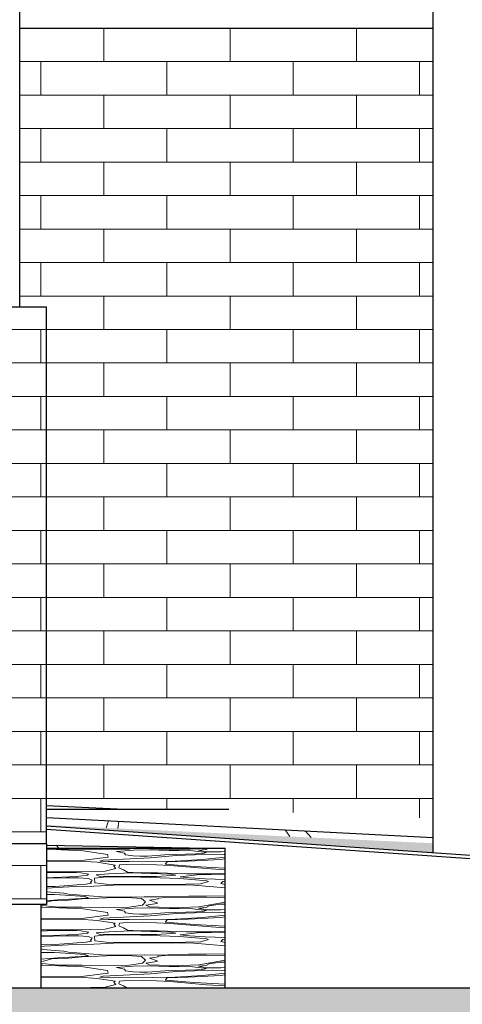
# Model space of a CAD drawing. Header units: millimetres. Extents: x -82736 to -49966, y 850 to 13065.
# Tile 21 of 28: x -60091 to -59298, y 3471 to 5235. Entities that reach past the tile are written whole.
import ezdxf

# ---------------------------------------------------------------- set-up
doc = ezdxf.new("R2010")
doc.units = ezdxf.units.MM
doc.header["$LTSCALE"] = 0.5
doc.header["$MEASUREMENT"] = 0
doc.linetypes.add('PLINE', pattern=[0])
for name, color, linetype in [('216- Direkte fundamentering', 7, 'Continuous'), ('222- Søyler (Nye konstruksjoner)', 7, 'Continuous'), ('232- Ikke-bærende yttervegger', 7, 'Continuous'), ('235- Utvendig kledning og overflate(Nye konstruksjoner)', 7, 'Continuous'), ('252- Gulv på grunn_ bunnplate', 7, 'Continuous'), ('71-- Bearbeidet terreng', 7, 'Continuous'), ('71-- Bearbeidet terreng (Skravur)', 7, 'Continuous'), ('722- Trapper og ramper i terreng', 7, 'Continuous'), ('722- Trapper og ramper i terreng(Nye konstruksjoner)', 7, 'Continuous')]:
    doc.layers.add(name, color=color, linetype=linetype)
for name, color, linetype, lineweight in [('235- Utvendig kledning og overflate', 7, 'Continuous', 0), ('255- Gulvoverflate', 7, 'Continuous', 0), ('255- Gulvoverflate(Nye konstruksjoner)', 7, 'Continuous', 0)]:
    doc.layers.add(name, color=color, linetype=linetype, lineweight=lineweight)

# ---------------------------------------------------------------- blocks, each defined once
blk = doc.blocks.new('*X6')
at = {"layer": '235- Utvendig kledning og overflate', "linetype": 'PLINE'}
for p, q in [((-61071.3, 3720), (-61071.3, 3758.8)), ((-61071.3, 3720), (-61071.3, 3758.8)), ((-60845.1, 3720), (-60845.1, 3758.8)), ((-60845.1, 3720), (-60845.1, 3758.8)), ((-60618.9, 3720), (-60618.9, 3758.8)), ((-60618.9, 3720), (-60618.9, 3758.8)), ((-60392.7, 3720), (-60392.7, 3758.8)), ((-60392.7, 3720), (-60392.7, 3758.8)), ((-60166.5, 3720), (-60166.5, 3758.8)), ((-60166.5, 3720), (-60166.5, 3758.8)), ((-61071.3, 3720), (-61093.2, 3720)), ((-60845.1, 3720), (-61071.3, 3720)), ((-60958.2, 3660), (-60958.2, 3720)), ((-60618.9, 3720), (-60845.1, 3720)), ((-60732, 3660), (-60732, 3720)), ((-60392.7, 3720), (-60618.9, 3720)), ((-60505.8, 3660), (-60505.8, 3720)), ((-60166.5, 3720), (-60392.7, 3720)), ((-60279.6, 3660), (-60279.6, 3720)), ((-60043.2, 3720), (-60166.5, 3720)), ((-60053.4, 3660), (-60053.4, 3720)), ((-61093.2, 3660), (-61071.3, 3660)), ((-61071.3, 3660), (-60845.1, 3660)), ((-61071.3, 3650), (-61071.3, 3660)), ((-61071.3, 3650), (-61071.3, 3660)), ((-60845.1, 3660), (-60618.9, 3660)), ((-60845.1, 3650), (-60845.1, 3660)), ((-60845.1, 3650), (-60845.1, 3660)), ((-60618.9, 3660), (-60392.7, 3660)), ((-60618.9, 3650), (-60618.9, 3660)), ((-60618.9, 3650), (-60618.9, 3660)), ((-60392.7, 3660), (-60166.5, 3660)), ((-60392.7, 3650), (-60392.7, 3660)), ((-60392.7, 3650), (-60392.7, 3660)), ((-60166.5, 3660), (-60043.2, 3660)), ((-60166.5, 3650), (-60166.5, 3660)), ((-60166.5, 3650), (-60166.5, 3660))]:
    blk.add_line(p, q, dxfattribs=at)
blk = doc.blocks.new('*X7')
at = {"layer": '235- Utvendig kledning og overflate', "linetype": 'PLINE'}
for p, q in [((-61071.3, 4680), (-61071.3, 4720)), ((-61071.3, 4680), (-61071.3, 4720)), ((-60845.1, 4680), (-60845.1, 4720)), ((-60845.1, 4680), (-60845.1, 4720)), ((-60618.9, 4680), (-60618.9, 4720)), ((-60618.9, 4680), (-60618.9, 4720)), ((-60392.7, 4680), (-60392.7, 4720)), ((-60392.7, 4680), (-60392.7, 4720)), ((-60166.5, 4680), (-60166.5, 4720)), ((-60166.5, 4680), (-60166.5, 4720)), ((-61071.3, 4680), (-61093.2, 4680)), ((-60845.1, 4680), (-61071.3, 4680)), ((-60958.2, 4620), (-60958.2, 4680)), ((-60618.9, 4680), (-60845.1, 4680)), ((-60732, 4620), (-60732, 4680)), ((-60392.7, 4680), (-60618.9, 4680)), ((-60505.8, 4620), (-60505.8, 4680)), ((-60166.5, 4680), (-60392.7, 4680)), ((-60279.6, 4620), (-60279.6, 4680)), ((-60043.2, 4680), (-60166.5, 4680)), ((-60053.4, 4620), (-60053.4, 4680)), ((-61093.2, 4620), (-61071.3, 4620)), ((-61071.3, 4620), (-60845.1, 4620)), ((-61071.3, 4560), (-61071.3, 4620)), ((-61071.3, 4560), (-61071.3, 4620)), ((-60845.1, 4620), (-60618.9, 4620)), ((-60845.1, 4560), (-60845.1, 4620)), ((-60845.1, 4560), (-60845.1, 4620)), ((-60618.9, 4620), (-60392.7, 4620)), ((-60618.9, 4560), (-60618.9, 4620)), ((-60618.9, 4560), (-60618.9, 4620)), ((-60392.7, 4620), (-60166.5, 4620)), ((-60392.7, 4560), (-60392.7, 4620)), ((-60392.7, 4560), (-60392.7, 4620)), ((-60166.5, 4620), (-60043.2, 4620)), ((-60166.5, 4560), (-60166.5, 4620)), ((-60166.5, 4560), (-60166.5, 4620)), ((-61071.3, 4560), (-61093.2, 4560)), ((-60845.1, 4560), (-61071.3, 4560)), ((-60958.2, 4500), (-60958.2, 4560)), ((-60618.9, 4560), (-60845.1, 4560)), ((-60732, 4500), (-60732, 4560)), ((-60392.7, 4560), (-60618.9, 4560)), ((-60505.8, 4500), (-60505.8, 4560)), ((-60166.5, 4560), (-60392.7, 4560)), ((-60279.6, 4500), (-60279.6, 4560)), ((-60043.2, 4560), (-60166.5, 4560)), ((-60053.4, 4500), (-60053.4, 4560)), ((-61093.2, 4500), (-61071.3, 4500)), ((-61071.3, 4500), (-60845.1, 4500)), ((-61071.3, 4440), (-61071.3, 4500)), ((-61071.3, 4440), (-61071.3, 4500)), ((-60845.1, 4500), (-60618.9, 4500)), ((-60845.1, 4440), (-60845.1, 4500)), ((-60845.1, 4440), (-60845.1, 4500)), ((-60618.9, 4500), (-60392.7, 4500)), ((-60618.9, 4440), (-60618.9, 4500)), ((-60618.9, 4440), (-60618.9, 4500)), ((-60392.7, 4500), (-60166.5, 4500)), ((-60392.7, 4440), (-60392.7, 4500)), ((-60392.7, 4440), (-60392.7, 4500)), ((-60166.5, 4500), (-60043.2, 4500)), ((-60166.5, 4440), (-60166.5, 4500)), ((-60166.5, 4440), (-60166.5, 4500)), ((-61071.3, 4440), (-61093.2, 4440)), ((-60845.1, 4440), (-61071.3, 4440)), ((-60958.2, 4380), (-60958.2, 4440)), ((-60618.9, 4440), (-60845.1, 4440)), ((-60732, 4380), (-60732, 4440)), ((-60392.7, 4440), (-60618.9, 4440)), ((-60505.8, 4380), (-60505.8, 4440)), ((-60166.5, 4440), (-60392.7, 4440)), ((-60279.6, 4380), (-60279.6, 4440)), ((-60043.2, 4440), (-60166.5, 4440)), ((-60053.4, 4380), (-60053.4, 4440)), ((-61091.1, 4380), (-61071.3, 4380)), ((-61071.3, 4380), (-60845.1, 4380)), ((-61071.3, 4320), (-61071.3, 4380)), ((-61071.3, 4320), (-61071.3, 4380)), ((-60845.1, 4380), (-60618.9, 4380)), ((-60845.1, 4320), (-60845.1, 4380)), ((-60845.1, 4320), (-60845.1, 4380)), ((-60618.9, 4380), (-60392.7, 4380)), ((-60618.9, 4320), (-60618.9, 4380)), ((-60618.9, 4320), (-60618.9, 4380)), ((-60392.7, 4380), (-60166.5, 4380)), ((-60392.7, 4320), (-60392.7, 4380)), ((-60392.7, 4320), (-60392.7, 4380)), ((-60166.5, 4380), (-60043.2, 4380)), ((-60166.5, 4320), (-60166.5, 4380)), ((-60166.5, 4320), (-60166.5, 4380)), ((-61071.3, 4320), (-61093.2, 4320)), ((-60845.1, 4320), (-61071.3, 4320)), ((-60958.2, 4260), (-60958.2, 4320)), ((-60618.9, 4320), (-60845.1, 4320)), ((-60732, 4260), (-60732, 4320)), ((-60392.7, 4320), (-60618.9, 4320)), ((-60505.8, 4260), (-60505.8, 4320)), ((-60166.5, 4320), (-60392.7, 4320)), ((-60279.6, 4260), (-60279.6, 4320)), ((-60043.2, 4320), (-60166.5, 4320)), ((-60053.4, 4260), (-60053.4, 4320)), ((-61093.2, 4260), (-61071.3, 4260)), ((-61071.3, 4260), (-60845.1, 4260)), ((-61071.3, 4200), (-61071.3, 4260)), ((-61071.3, 4200), (-61071.3, 4260)), ((-60845.1, 4260), (-60618.9, 4260)), ((-60845.1, 4200), (-60845.1, 4260)), ((-60845.1, 4200), (-60845.1, 4260)), ((-60618.9, 4260), (-60392.7, 4260)), ((-60618.9, 4200), (-60618.9, 4260)), ((-60618.9, 4200), (-60618.9, 4260)), ((-60392.7, 4260), (-60166.5, 4260)), ((-60392.7, 4200), (-60392.7, 4260)), ((-60392.7, 4200), (-60392.7, 4260)), ((-60166.5, 4260), (-60043.2, 4260)), ((-60166.5, 4200), (-60166.5, 4260)), ((-60166.5, 4200), (-60166.5, 4260)), ((-61071.3, 4200), (-61093.2, 4200)), ((-60845.1, 4200), (-61071.3, 4200)), ((-60958.2, 4140), (-60958.2, 4200)), ((-60618.9, 4200), (-60845.1, 4200)), ((-60732, 4140), (-60732, 4200)), ((-60392.7, 4200), (-60618.9, 4200)), ((-60505.8, 4140), (-60505.8, 4200)), ((-60166.5, 4200), (-60392.7, 4200)), ((-60279.6, 4140), (-60279.6, 4200)), ((-60043.2, 4200), (-60166.5, 4200)), ((-60053.4, 4140), (-60053.4, 4200)), ((-61093.2, 4140), (-61071.3, 4140)), ((-61071.3, 4140), (-60845.1, 4140)), ((-61071.3, 4080), (-61071.3, 4140)), ((-61071.3, 4080), (-61071.3, 4140)), ((-60845.1, 4140), (-60618.9, 4140)), ((-60845.1, 4080), (-60845.1, 4140)), ((-60845.1, 4080), (-60845.1, 4140)), ((-60618.9, 4140), (-60392.7, 4140)), ((-60618.9, 4080), (-60618.9, 4140)), ((-60618.9, 4080), (-60618.9, 4140)), ((-60392.7, 4140), (-60166.5, 4140)), ((-60392.7, 4080), (-60392.7, 4140)), ((-60392.7, 4080), (-60392.7, 4140)), ((-60166.5, 4140), (-60043.2, 4140)), ((-60166.5, 4080), (-60166.5, 4140)), ((-60166.5, 4080), (-60166.5, 4140)), ((-61071.3, 4080), (-61093.2, 4080)), ((-60845.1, 4080), (-61071.3, 4080)), ((-60958.2, 4020), (-60958.2, 4080)), ((-60618.9, 4080), (-60845.1, 4080)), ((-60732, 4020), (-60732, 4080)), ((-60392.7, 4080), (-60618.9, 4080)), ((-60505.8, 4020), (-60505.8, 4080)), ((-60166.5, 4080), (-60392.7, 4080)), ((-60279.6, 4020), (-60279.6, 4080)), ((-60043.2, 4080), (-60166.5, 4080)), ((-60053.4, 4020), (-60053.4, 4080)), ((-61093.2, 4020), (-61071.3, 4020)), ((-61071.3, 4020), (-60845.1, 4020)), ((-61071.3, 3960), (-61071.3, 4020)), ((-61071.3, 3960), (-61071.3, 4020)), ((-60845.1, 4020), (-60618.9, 4020)), ((-60845.1, 3960), (-60845.1, 4020)), ((-60845.1, 3960), (-60845.1, 4020)), ((-60618.9, 4020), (-60392.7, 4020)), ((-60618.9, 3960), (-60618.9, 4020)), ((-60618.9, 3960), (-60618.9, 4020)), ((-60392.7, 4020), (-60166.5, 4020)), ((-60392.7, 3960), (-60392.7, 4020)), ((-60392.7, 3960), (-60392.7, 4020)), ((-60166.5, 4020), (-60043.2, 4020)), ((-60166.5, 3960), (-60166.5, 4020)), ((-60166.5, 3960), (-60166.5, 4020)), ((-61071.3, 3960), (-61093.2, 3960)), ((-60845.1, 3960), (-61071.3, 3960)), ((-60958.2, 3900), (-60958.2, 3960)), ((-60618.9, 3960), (-60845.1, 3960)), ((-60732, 3900), (-60732, 3960)), ((-60392.7, 3960), (-60618.9, 3960)), ((-60505.8, 3900), (-60505.8, 3960)), ((-60166.5, 3960), (-60392.7, 3960)), ((-60279.6, 3900), (-60279.6, 3960)), ((-60043.2, 3960), (-60166.5, 3960)), ((-60053.4, 3900), (-60053.4, 3960)), ((-61093.2, 3900), (-61071.3, 3900)), ((-61071.3, 3900), (-60845.1, 3900)), ((-61071.3, 3840), (-61071.3, 3900)), ((-61071.3, 3840), (-61071.3, 3900)), ((-60845.1, 3900), (-60618.9, 3900)), ((-60845.1, 3840), (-60845.1, 3900)), ((-60845.1, 3840), (-60845.1, 3900)), ((-60618.9, 3900), (-60392.7, 3900)), ((-60618.9, 3840), (-60618.9, 3900)), ((-60618.9, 3840), (-60618.9, 3900)), ((-60392.7, 3900), (-60166.5, 3900)), ((-60392.7, 3840), (-60392.7, 3900)), ((-60392.7, 3840), (-60392.7, 3900)), ((-60166.5, 3900), (-60043.2, 3900)), ((-60166.5, 3840), (-60166.5, 3900)), ((-60166.5, 3840), (-60166.5, 3900)), ((-61071.3, 3840), (-61093.2, 3840)), ((-60845.1, 3840), (-61071.3, 3840)), ((-60958.2, 3780), (-60958.2, 3840)), ((-60618.9, 3840), (-60845.1, 3840)), ((-60732, 3780), (-60732, 3840)), ((-60392.7, 3840), (-60618.9, 3840)), ((-60505.8, 3780), (-60505.8, 3840)), ((-60166.5, 3840), (-60392.7, 3840)), ((-60279.6, 3780), (-60279.6, 3840)), ((-60043.2, 3840), (-60166.5, 3840)), ((-60053.4, 3780), (-60053.4, 3840)), ((-61091.1, 3780), (-61071.3, 3780)), ((-61071.3, 3780), (-60845.1, 3780)), ((-61071.3, 3758.8), (-61071.3, 3780)), ((-61071.3, 3758.8), (-61071.3, 3780)), ((-60845.1, 3780), (-60618.9, 3780)), ((-60845.1, 3758.8), (-60845.1, 3780)), ((-60845.1, 3758.8), (-60845.1, 3780)), ((-60618.9, 3780), (-60392.7, 3780)), ((-60618.9, 3758.8), (-60618.9, 3780)), ((-60618.9, 3758.8), (-60618.9, 3780)), ((-60392.7, 3780), (-60166.5, 3780)), ((-60392.7, 3758.8), (-60392.7, 3780)), ((-60392.7, 3758.8), (-60392.7, 3780)), ((-60166.5, 3780), (-60043.2, 3780)), ((-60166.5, 3758.8), (-60166.5, 3780)), ((-60166.5, 3758.8), (-60166.5, 3780))]:
    blk.add_line(p, q, dxfattribs=at)
blk = doc.blocks.new('*X71')
at = {"layer": '255- Gulvoverflate', "linetype": 'PLINE'}
for p, q in [((-59977.7, 3745.8), (-60043.2, 3748.8)), ((-60031.3, 3750), (-60019.1, 3749.1)), ((-60019.1, 3749.1), (-59979.7, 3749)), ((-59979.7, 3749), (-59948.7, 3748)), ((-59934.1, 3739.5), (-59977.7, 3745.8)), ((-59948.7, 3748), (-59895.1, 3749.3)), ((-59932.5, 3734.7), (-59934.1, 3739.5)), ((-59887.2, 3747.3), (-59917.5, 3744.9)), ((-59917.5, 3744.9), (-59903.5, 3741.8)), ((-59903.5, 3741.8), (-59901.4, 3739)), ((-59895.1, 3749.3), (-59890.2, 3750)), ((-59861.7, 3747.7), (-59887.2, 3747.3)), ((-59823.3, 3746.7), (-59861.7, 3747.7)), ((-59858.8, 3750), (-59858.6, 3749.9)), ((-59858.6, 3749.9), (-59841.3, 3748.9)), ((-59841.3, 3748.9), (-59799.5, 3748.5)), ((-59830.9, 3738.8), (-59774.7, 3740.6)), ((-59805.3, 3746.7), (-59823.3, 3746.7)), ((-59745.4, 3740), (-59811.1, 3738)), ((-59781, 3745.9), (-59805.3, 3746.7)), ((-59799.5, 3748.5), (-59771.4, 3749.5)), ((-59756.5, 3743.2), (-59781, 3745.9)), ((-59774.7, 3740.6), (-59763.3, 3741.5)), ((-59757.4, 3748.6), (-59771, 3747.1)), ((-59771, 3747.1), (-59755.2, 3744.5)), ((-59770.2, 3749.7), (-59768.4, 3750)), ((-59763.3, 3741.5), (-59756.5, 3743.2)), ((-59754.6, 3750), (-59757.4, 3748.6)), ((-59755.2, 3744.5), (-59731, 3744)), ((-59725.1, 3739.5), (-59745.4, 3740)), ((-59731, 3744), (-59723.2, 3744.8)), ((-59723.2, 3739.1), (-59725.1, 3739.5)), ((-60043.2, 3728.1), (-60042.1, 3728.1)), ((-59983.9, 3727.3), (-60043.2, 3727.6)), ((-60042.1, 3728.1), (-59980.7, 3728.6)), ((-59952.3, 3725.5), (-59983.9, 3727.3)), ((-59980.7, 3728.6), (-59932.5, 3734.7)), ((-59920.2, 3720.5), (-59952.3, 3725.5)), ((-59941.6, 3729.2), (-59947.8, 3727.7)), ((-59947.8, 3727.7), (-59932.5, 3726.7)), ((-59857.1, 3733.7), (-59941.6, 3729.2)), ((-59932.5, 3726.7), (-59894.9, 3726.7)), ((-59899.3, 3721.8), (-59912.1, 3720.8)), ((-59901.4, 3739), (-59888, 3737)), ((-59870.4, 3722), (-59899.3, 3721.8)), ((-59894.9, 3726.7), (-59812.6, 3727.6)), ((-59888, 3737), (-59876.2, 3736.4)), ((-59876.2, 3736.4), (-59862.2, 3736.6)), ((-59821.4, 3719.9), (-59870.4, 3722)), ((-59862.2, 3736.6), (-59830.9, 3738.8)), ((-59811.1, 3738), (-59857.1, 3733.7)), ((-59826.8, 3726.1), (-59830.6, 3722.2)), ((-59830.6, 3722.2), (-59778.4, 3717.8)), ((-59789.5, 3727.5), (-59826.8, 3726.1)), ((-59812.6, 3727.6), (-59763.7, 3730.3)), ((-59730.6, 3730.8), (-59789.5, 3727.5)), ((-59763.7, 3730.3), (-59723.2, 3734.5)), ((-59723.2, 3731.6), (-59730.6, 3730.8)), ((-60043.2, 3708.5), (-59989.6, 3708.2)), ((-60041.9, 3706.4), (-60043.2, 3706.4)), ((-60003.9, 3707.4), (-60041.9, 3706.4)), ((-59981.4, 3706.9), (-60003.9, 3707.4)), ((-59989.6, 3708.2), (-59937.9, 3709.7)), ((-59968, 3704.1), (-59981.4, 3706.9)), ((-59969.9, 3702.2), (-59968, 3704.1)), ((-59931.7, 3705.1), (-59954.2, 3703.2)), ((-59937.9, 3709.7), (-59919.1, 3714.6)), ((-59891.3, 3706.5), (-59931.7, 3705.1)), ((-59922.7, 3718.6), (-59920.2, 3720.5)), ((-59919.1, 3714.6), (-59922.7, 3718.6)), ((-59912.1, 3720.8), (-59913.7, 3715.6)), ((-59913.7, 3715.6), (-59905, 3712.1)), ((-59905, 3712.1), (-59898, 3707.8)), ((-59898, 3707.8), (-59878.7, 3706.9)), ((-59821, 3704.5), (-59891.3, 3706.5)), ((-59878.7, 3706.9), (-59843.6, 3706.6)), ((-59843.6, 3706.6), (-59792.5, 3704.7)), ((-59756.3, 3714.2), (-59821.4, 3719.9)), ((-59811.2, 3702.4), (-59821, 3704.5)), ((-59792.5, 3704.7), (-59740.9, 3704.8)), ((-59778.4, 3717.8), (-59723.2, 3715)), ((-59723.2, 3712.3), (-59756.3, 3714.2)), ((-59740.9, 3704.8), (-59723.2, 3705.8)), ((-60043.2, 3697.8), (-59990, 3700)), ((-60007.1, 3698), (-60043.2, 3697)), ((-59985.6, 3697.8), (-60007.1, 3698)), ((-59990, 3700), (-59969.9, 3702.2)), ((-59967.8, 3696.3), (-59985.6, 3697.8)), ((-59972, 3686.2), (-59962.4, 3688.4)), ((-59961.1, 3693.7), (-59967.8, 3696.3)), ((-59964.5, 3689.6), (-59961.1, 3693.7)), ((-59962.4, 3688.4), (-59964.5, 3689.6)), ((-59935.4, 3699.3), (-59957.2, 3697.1)), ((-59957.2, 3697.1), (-59956.8, 3688.8)), ((-59956.8, 3688.8), (-59936.1, 3686.6)), ((-59954.2, 3703.2), (-59948.6, 3700.5)), ((-59948.6, 3700.5), (-59910.9, 3700)), ((-59936.1, 3686.6), (-59891.2, 3685.5)), ((-59891.8, 3699.3), (-59935.4, 3699.3)), ((-59910.9, 3700), (-59873.3, 3700)), ((-59805, 3696.7), (-59891.8, 3699.3)), ((-59873.3, 3700), (-59845.7, 3700)), ((-59845.7, 3700), (-59811.2, 3702.4)), ((-59782.5, 3694.6), (-59805, 3696.7)), ((-59773.2, 3703.1), (-59803.9, 3699.6)), ((-59803.9, 3699.6), (-59786.9, 3697.7)), ((-59793.9, 3686.1), (-59767.2, 3687.2)), ((-59786.9, 3697.7), (-59759.1, 3695.8)), ((-59755.7, 3692.5), (-59782.5, 3694.6)), ((-59723.2, 3704), (-59773.2, 3703.1)), ((-59767.2, 3687.2), (-59752.8, 3691)), ((-59759.1, 3695.8), (-59723.2, 3694.7)), ((-59752.8, 3691), (-59755.7, 3692.5)), ((-59727.5, 3691.1), (-59731.1, 3687.5)), ((-59731.1, 3687.5), (-59723.2, 3685.9)), ((-59723.2, 3691.9), (-59727.5, 3691.1)), ((-60043.2, 3681.9), (-60027.4, 3682.3)), ((-59992.8, 3682.1), (-60043.2, 3679.4)), ((-60043.2, 3672.9), (-60011.8, 3670.5)), ((-60027.4, 3682.3), (-59972, 3686.2)), ((-60011.8, 3670.5), (-60003.7, 3668.5)), ((-59958.6, 3682.7), (-59992.8, 3682.1)), ((-59923, 3684.8), (-59958.6, 3682.7)), ((-59849.6, 3685.2), (-59923, 3684.8)), ((-59891.2, 3685.5), (-59830.4, 3685.6)), ((-59779.1, 3684.5), (-59849.6, 3685.2)), ((-59830.4, 3685.6), (-59793.9, 3686.1)), ((-59723.2, 3679.8), (-59779.1, 3684.5)), ((-60028.7, 3667.7), (-60043.2, 3667.8)), ((-60043.2, 3656.7), (-60023.4, 3658.4)), ((-60033.3, 3656.4), (-60043.2, 3654)), ((-60009.9, 3657.2), (-60033.3, 3656.4)), ((-60000.2, 3666.2), (-60028.7, 3667.7)), ((-60023.4, 3658.4), (-59981.2, 3660.7)), ((-59979.8, 3659.8), (-60009.9, 3657.2)), ((-60003.7, 3668.5), (-59944.2, 3663.9)), ((-59974.5, 3664), (-60000.2, 3666.2)), ((-59981.2, 3660.7), (-59967.8, 3661.6)), ((-59935, 3662), (-59979.8, 3659.8)), ((-59967.8, 3661.6), (-59974.5, 3664)), ((-59944.2, 3663.9), (-59909.2, 3663.1)), ((-59898.4, 3662.2), (-59935, 3662)), ((-59909.2, 3663.1), (-59868.2, 3663.5)), ((-59872.7, 3660.6), (-59898.4, 3662.2)), ((-59865.7, 3654.5), (-59872.7, 3660.6)), ((-59871.4, 3648.6), (-59865.7, 3654.5)), ((-59868.2, 3663.5), (-59845, 3663.4)), ((-59844.8, 3651.8), (-59865, 3648.6)), ((-59843, 3660.1), (-59858.9, 3657.9)), ((-59858.9, 3657.9), (-59844.9, 3652.9)), ((-59845, 3663.4), (-59788.1, 3664.7)), ((-59844.9, 3652.9), (-59844.8, 3651.8)), ((-59830.8, 3662.5), (-59843.1, 3661.2)), ((-59843.1, 3661.2), (-59843, 3660.1)), ((-59756.3, 3663.2), (-59830.8, 3662.5)), ((-59788.1, 3664.7), (-59757.3, 3664.8)), ((-59770.2, 3645.8), (-59723.2, 3654)), ((-59757.3, 3664.8), (-59723.2, 3665.7)), ((-59735.2, 3662.7), (-59756.3, 3663.2)), ((-59723.2, 3661.6), (-59735.2, 3662.7)), ((-60053.2, 3649), (-60035.4, 3646.4)), ((-60049.6, 3645.2), (-60053.2, 3645.4)), ((-59977.7, 3641.9), (-60049.6, 3645.2)), ((-60035.4, 3646.4), (-60019.1, 3645.2)), ((-60019.1, 3645.2), (-59979.7, 3645.1)), ((-59979.7, 3645.1), (-59948.7, 3644.1)), ((-59934.1, 3635.6), (-59977.7, 3641.9)), ((-59948.7, 3644.1), (-59895.1, 3645.4)), ((-59932.5, 3630.8), (-59934.1, 3635.6)), ((-59887.2, 3643.4), (-59917.5, 3641)), ((-59917.5, 3641), (-59903.5, 3637.9)), ((-59903.5, 3637.9), (-59901.4, 3635.1)), ((-59901.4, 3635.1), (-59888, 3633.1)), ((-59895.1, 3645.4), (-59871.4, 3648.6)), ((-59861.7, 3643.8), (-59887.2, 3643.4)), ((-59865, 3648.6), (-59858.6, 3646)), ((-59862.2, 3632.7), (-59830.9, 3634.9)), ((-59823.3, 3642.8), (-59861.7, 3643.8)), ((-59858.6, 3646), (-59841.3, 3645)), ((-59811.1, 3634), (-59857.1, 3629.8)), ((-59841.3, 3645), (-59799.5, 3644.6)), ((-59830.9, 3634.9), (-59774.7, 3636.7)), ((-59805.3, 3642.8), (-59823.3, 3642.8)), ((-59745.4, 3636.1), (-59811.1, 3634)), ((-59781, 3642), (-59805.3, 3642.8)), ((-59799.5, 3644.6), (-59771.4, 3645.6)), ((-59756.5, 3639.3), (-59781, 3642)), ((-59774.7, 3636.7), (-59763.3, 3637.6)), ((-59757.4, 3644.7), (-59771, 3643.1)), ((-59771, 3643.1), (-59755.2, 3640.6)), ((-59763.3, 3637.6), (-59756.5, 3639.3)), ((-59751.6, 3647.6), (-59757.4, 3644.7)), ((-59755.2, 3640.6), (-59731, 3640.1)), ((-59731.9, 3650.4), (-59751.6, 3647.6)), ((-59725.1, 3635.6), (-59745.4, 3636.1)), ((-59723.2, 3650.8), (-59731.9, 3650.4)), ((-59731, 3640.1), (-59723.2, 3640.8)), ((-59723.2, 3635.2), (-59725.1, 3635.6)), ((-60053.2, 3624.3), (-60042.1, 3624.2)), ((-59983.9, 3623.4), (-60053.2, 3623.7)), ((-60042.1, 3624.2), (-59980.7, 3624.7)), ((-59952.3, 3621.5), (-59983.9, 3623.4)), ((-59980.7, 3624.7), (-59932.5, 3630.8)), ((-59920.2, 3616.5), (-59952.3, 3621.5)), ((-59941.6, 3625.3), (-59947.8, 3623.8)), ((-59947.8, 3623.8), (-59932.5, 3622.8)), ((-59857.1, 3629.8), (-59941.6, 3625.3)), ((-59932.5, 3622.8), (-59894.9, 3622.8)), ((-59922.7, 3614.7), (-59920.2, 3616.5)), ((-59912.1, 3616.8), (-59913.7, 3611.7)), ((-59899.3, 3617.9), (-59912.1, 3616.8)), ((-59870.4, 3618.1), (-59899.3, 3617.9)), ((-59894.9, 3622.8), (-59812.6, 3623.7)), ((-59888, 3633.1), (-59876.2, 3632.5)), ((-59876.2, 3632.5), (-59862.2, 3632.7)), ((-59821.4, 3616), (-59870.4, 3618.1)), ((-59826.8, 3622.2), (-59830.6, 3618.3)), ((-59830.6, 3618.3), (-59778.4, 3613.9)), ((-59789.5, 3623.6), (-59826.8, 3622.2)), ((-59756.3, 3610.3), (-59821.4, 3616)), ((-59812.6, 3623.7), (-59763.7, 3626.4)), ((-59730.6, 3626.8), (-59789.5, 3623.6)), ((-59763.7, 3626.4), (-59723.2, 3630.6)), ((-59723.2, 3627.7), (-59730.6, 3626.8)), ((-60053.2, 3604.6), (-59989.6, 3604.3)), ((-60041.9, 3602.5), (-60053.2, 3602.4)), ((-60003.9, 3603.4), (-60041.9, 3602.5)), ((-59981.4, 3603), (-60003.9, 3603.4)), ((-59990, 3596.1), (-59969.9, 3598.3)), ((-59989.6, 3604.3), (-59937.9, 3605.8)), ((-59968, 3600.2), (-59981.4, 3603)), ((-59969.9, 3598.3), (-59968, 3600.2)), ((-59931.7, 3601.2), (-59954.2, 3599.3)), ((-59954.2, 3599.3), (-59948.6, 3596.6)), ((-59937.9, 3605.8), (-59919.1, 3610.7)), ((-59891.3, 3602.6), (-59931.7, 3601.2)), ((-59919.1, 3610.7), (-59922.7, 3614.7)), ((-59913.7, 3611.7), (-59905, 3608.2)), ((-59905, 3608.2), (-59898, 3603.9)), ((-59898, 3603.9), (-59878.7, 3603)), ((-59821, 3600.6), (-59891.3, 3602.6)), ((-59878.7, 3603), (-59843.6, 3602.7)), ((-59845.7, 3596.1), (-59811.2, 3598.5)), ((-59843.6, 3602.7), (-59792.5, 3600.8)), ((-59811.2, 3598.5), (-59821, 3600.6)), ((-59773.2, 3599.2), (-59803.9, 3595.7)), ((-59792.5, 3600.8), (-59740.9, 3600.8)), ((-59778.4, 3613.9), (-59723.2, 3611.1)), ((-59723.2, 3600.1), (-59773.2, 3599.2)), ((-59723.2, 3608.4), (-59756.3, 3610.3)), ((-59740.9, 3600.8), (-59723.2, 3601.9)), ((-60007.1, 3594.1), (-60053.2, 3592.9)), ((-60053.2, 3593.7), (-60046.7, 3593.8)), ((-60046.7, 3593.8), (-59990, 3596.1)), ((-60027.4, 3578.4), (-59972, 3582.3)), ((-59985.6, 3593.9), (-60007.1, 3594.1)), ((-59967.8, 3592.4), (-59985.6, 3593.9)), ((-59972, 3582.3), (-59962.4, 3584.5)), ((-59961.1, 3589.7), (-59967.8, 3592.4)), ((-59964.5, 3585.7), (-59961.1, 3589.7)), ((-59962.4, 3584.5), (-59964.5, 3585.7)), ((-59923, 3580.9), (-59958.6, 3578.8)), ((-59935.4, 3595.4), (-59957.2, 3593.2)), ((-59957.2, 3593.2), (-59956.8, 3584.9)), ((-59956.8, 3584.9), (-59936.1, 3582.6)), ((-59948.6, 3596.6), (-59910.9, 3596.1)), ((-59936.1, 3582.6), (-59891.2, 3581.6)), ((-59891.8, 3595.4), (-59935.4, 3595.4)), ((-59849.6, 3581.3), (-59923, 3580.9)), ((-59910.9, 3596.1), (-59873.3, 3596.1)), ((-59805, 3592.8), (-59891.8, 3595.4)), ((-59891.2, 3581.6), (-59830.4, 3581.7)), ((-59873.3, 3596.1), (-59845.7, 3596.1)), ((-59779.1, 3580.6), (-59849.6, 3581.3)), ((-59830.4, 3581.7), (-59793.9, 3582.2)), ((-59782.5, 3590.7), (-59805, 3592.8)), ((-59803.9, 3595.7), (-59786.9, 3593.8)), ((-59793.9, 3582.2), (-59767.2, 3583.3)), ((-59786.9, 3593.8), (-59759.1, 3591.9)), ((-59755.7, 3588.6), (-59782.5, 3590.7)), ((-59723.2, 3575.9), (-59779.1, 3580.6)), ((-59767.2, 3583.3), (-59752.8, 3587.1)), ((-59759.1, 3591.9), (-59723.2, 3590.8)), ((-59752.8, 3587.1), (-59755.7, 3588.6)), ((-59727.5, 3587.1), (-59731.1, 3583.5)), ((-59731.1, 3583.5), (-59723.2, 3582)), ((-59723.2, 3587.9), (-59727.5, 3587.1)), ((-60053.2, 3577.8), (-60027.4, 3578.4)), ((-60046.7, 3575.3), (-60053.2, 3574.1)), ((-60053.2, 3570.9), (-60049.7, 3569.5)), ((-60028.7, 3563.8), (-60053.2, 3564)), ((-60049.7, 3569.5), (-60011.8, 3566.6)), ((-59992.8, 3578.2), (-60046.7, 3575.3)), ((-60000.2, 3562.3), (-60028.7, 3563.8)), ((-60011.8, 3566.6), (-60003.7, 3564.5)), ((-60003.7, 3564.5), (-59944.2, 3559.9)), ((-59958.6, 3578.8), (-59992.8, 3578.2)), ((-60053.2, 3551.9), (-60023.4, 3554.5)), ((-60048.6, 3548.7), (-60053.2, 3548.1)), ((-60033.3, 3552.5), (-60048.6, 3548.7)), ((-60009.9, 3553.2), (-60033.3, 3552.5)), ((-60023.4, 3554.5), (-59981.2, 3556.8)), ((-59979.8, 3555.9), (-60009.9, 3553.2)), ((-59974.5, 3560.1), (-60000.2, 3562.3)), ((-59981.2, 3556.8), (-59967.8, 3557.7)), ((-59935, 3558.1), (-59979.8, 3555.9)), ((-59967.8, 3557.7), (-59974.5, 3560.1)), ((-59944.2, 3559.9), (-59909.2, 3559.2)), ((-59898.4, 3558.3), (-59935, 3558.1)), ((-59909.2, 3559.2), (-59868.2, 3559.6)), ((-59872.7, 3556.7), (-59898.4, 3558.3)), ((-59865.7, 3550.5), (-59872.7, 3556.7)), ((-59871.4, 3544.7), (-59865.7, 3550.5)), ((-59868.2, 3559.6), (-59845, 3559.4)), ((-59844.8, 3547.9), (-59865, 3544.6)), ((-59843, 3556.2), (-59858.9, 3554)), ((-59858.9, 3554), (-59844.9, 3549)), ((-59845, 3559.4), (-59788.1, 3560.8)), ((-59844.9, 3549), (-59844.8, 3547.9)), ((-59830.8, 3558.5), (-59843.1, 3557.3)), ((-59843.1, 3557.3), (-59843, 3556.2)), ((-59756.3, 3559.3), (-59830.8, 3558.5)), ((-59788.1, 3560.8), (-59757.3, 3560.9)), ((-59770.2, 3541.8), (-59723.2, 3550.1)), ((-59757.3, 3560.9), (-59723.2, 3561.8)), ((-59735.2, 3558.8), (-59756.3, 3559.3)), ((-59731.9, 3546.5), (-59751.6, 3543.7)), ((-59723.2, 3557.7), (-59735.2, 3558.8)), ((-59723.2, 3546.8), (-59731.9, 3546.5)), ((-60053.2, 3545.1), (-60035.4, 3542.5)), ((-60049.6, 3541.3), (-60053.2, 3541.5)), ((-59977.7, 3538), (-60049.6, 3541.3)), ((-60035.4, 3542.5), (-60019.1, 3541.3)), ((-60019.1, 3541.3), (-59979.7, 3541.2)), ((-59979.7, 3541.2), (-59948.7, 3540.2)), ((-59934.1, 3531.7), (-59977.7, 3538)), ((-59948.7, 3540.2), (-59895.1, 3541.5)), ((-59932.5, 3526.9), (-59934.1, 3531.7)), ((-59887.2, 3539.5), (-59917.5, 3537.1)), ((-59917.5, 3537.1), (-59903.5, 3534)), ((-59903.5, 3534), (-59901.4, 3531.1)), ((-59901.4, 3531.1), (-59888, 3529.2)), ((-59895.1, 3541.5), (-59871.4, 3544.7)), ((-59888, 3529.2), (-59876.2, 3528.6)), ((-59861.7, 3539.9), (-59887.2, 3539.5)), ((-59876.2, 3528.6), (-59862.2, 3528.8)), ((-59865, 3544.6), (-59858.6, 3542.1)), ((-59862.2, 3528.8), (-59830.9, 3531)), ((-59823.3, 3538.9), (-59861.7, 3539.9)), ((-59858.6, 3542.1), (-59841.3, 3541.1)), ((-59811.1, 3530.1), (-59857.1, 3525.9)), ((-59841.3, 3541.1), (-59799.5, 3540.7)), ((-59830.9, 3531), (-59774.7, 3532.8)), ((-59805.3, 3538.9), (-59823.3, 3538.9)), ((-59745.4, 3532.2), (-59811.1, 3530.1)), ((-59781, 3538.1), (-59805.3, 3538.9)), ((-59799.5, 3540.7), (-59771.4, 3541.6)), ((-59756.5, 3535.4), (-59781, 3538.1)), ((-59774.7, 3532.8), (-59763.3, 3533.6)), ((-59757.4, 3540.7), (-59771, 3539.2)), ((-59771, 3539.2), (-59755.2, 3536.7)), ((-59763.3, 3533.6), (-59756.5, 3535.4)), ((-59751.6, 3543.7), (-59757.4, 3540.7)), ((-59755.2, 3536.7), (-59731, 3536.2)), ((-59725.1, 3531.7), (-59745.4, 3532.2)), ((-59731, 3536.2), (-59723.2, 3536.9)), ((-59723.2, 3531.3), (-59725.1, 3531.7)), ((-60053.2, 3520.4), (-60042.1, 3520.2)), ((-59983.9, 3519.5), (-60053.2, 3519.8)), ((-60042.1, 3520.2), (-59980.7, 3520.8)), ((-59952.3, 3517.6), (-59983.9, 3519.5)), ((-59980.7, 3520.8), (-59932.5, 3526.9)), ((-59920.2, 3512.6), (-59952.3, 3517.6)), ((-59941.6, 3521.4), (-59947.8, 3519.9)), ((-59947.8, 3519.9), (-59932.5, 3518.9)), ((-59857.1, 3525.9), (-59941.6, 3521.4)), ((-59932.5, 3518.9), (-59894.9, 3518.8)), ((-59922.7, 3510.8), (-59920.2, 3512.6)), ((-59919.1, 3506.8), (-59922.7, 3510.8)), ((-59912.1, 3512.9), (-59913.7, 3507.7)), ((-59899.3, 3513.9), (-59912.1, 3512.9)), ((-59870.4, 3514.2), (-59899.3, 3513.9)), ((-59894.9, 3518.8), (-59812.6, 3519.8)), ((-59821.4, 3512), (-59870.4, 3514.2)), ((-59826.8, 3518.3), (-59830.6, 3514.4)), ((-59830.6, 3514.4), (-59778.4, 3510)), ((-59789.5, 3519.6), (-59826.8, 3518.3)), ((-59756.3, 3506.3), (-59821.4, 3512)), ((-59812.6, 3519.8), (-59763.7, 3522.5)), ((-59730.6, 3522.9), (-59789.5, 3519.6)), ((-59763.7, 3522.5), (-59723.2, 3526.7)), ((-59723.2, 3523.8), (-59730.6, 3522.9)), ((-60053.2, 3500.7), (-59989.6, 3500.4)), ((-59989.6, 3500.4), (-59937.9, 3501.9)), ((-59937.9, 3501.9), (-59919.1, 3506.8)), ((-59913.7, 3507.7), (-59905, 3504.3)), ((-59905, 3504.3), (-59898, 3500)), ((-59778.4, 3510), (-59723.2, 3507.2)), ((-59723.2, 3504.5), (-59756.3, 3506.3))]:
    blk.add_line(p, q, dxfattribs=at)
blk = doc.blocks.new('*X72')
at = {"layer": '255- Gulvoverflate', "linetype": 'PLINE'}
for p, q in [((-60020.3, 3750), (-60026, 3756)), ((-59783.9, 3751.2), (-59784.5, 3750))]:
    blk.add_line(p, q, dxfattribs=at)
blk = doc.blocks.new('*X73')
at = {"layer": '235- Utvendig kledning og overflate', "linetype": 'PLINE'}
for p, q in [((-59940.3, 5160), (-59940.3, 5220)), ((-59940.3, 5160), (-59940.3, 5220)), ((-59714.2, 5160), (-59714.2, 5220)), ((-59714.2, 5160), (-59714.2, 5220)), ((-59488, 5160), (-59488, 5220)), ((-59488, 5160), (-59488, 5220)), ((-60091.2, 5160), (-59940.3, 5160)), ((-60053.4, 5100), (-60053.4, 5160)), ((-59940.3, 5160), (-59714.2, 5160)), ((-59827.3, 5100), (-59827.3, 5160)), ((-59714.2, 5160), (-59488, 5160)), ((-59601.1, 5100), (-59601.1, 5160)), ((-59488, 5160), (-59350.4, 5160)), ((-59374.9, 5100), (-59374.9, 5160)), ((-59940.3, 5100), (-60091.2, 5100)), ((-59714.2, 5100), (-59940.3, 5100)), ((-59940.3, 5040), (-59940.3, 5100)), ((-59940.3, 5040), (-59940.3, 5100)), ((-59488, 5100), (-59714.2, 5100)), ((-59714.2, 5040), (-59714.2, 5100)), ((-59714.2, 5040), (-59714.2, 5100)), ((-59350.4, 5100), (-59488, 5100)), ((-59488, 5040), (-59488, 5100)), ((-59488, 5040), (-59488, 5100)), ((-60091.2, 5040), (-59940.3, 5040)), ((-60053.4, 4980), (-60053.4, 5040)), ((-59940.3, 5040), (-59714.2, 5040)), ((-59827.3, 4980), (-59827.3, 5040)), ((-59714.2, 5040), (-59488, 5040)), ((-59601.1, 4980), (-59601.1, 5040)), ((-59488, 5040), (-59350.4, 5040)), ((-59374.9, 4980), (-59374.9, 5040)), ((-59940.3, 4980), (-60091.2, 4980)), ((-59714.2, 4980), (-59940.3, 4980)), ((-59940.3, 4920), (-59940.3, 4980)), ((-59940.3, 4920), (-59940.3, 4980)), ((-59488, 4980), (-59714.2, 4980)), ((-59714.2, 4920), (-59714.2, 4980)), ((-59714.2, 4920), (-59714.2, 4980)), ((-59350.4, 4980), (-59488, 4980)), ((-59488, 4920), (-59488, 4980)), ((-59488, 4920), (-59488, 4980)), ((-60091.2, 4920), (-59940.3, 4920)), ((-60053.4, 4860), (-60053.4, 4920)), ((-59940.3, 4920), (-59714.2, 4920)), ((-59827.3, 4860), (-59827.3, 4920)), ((-59714.2, 4920), (-59488, 4920)), ((-59601.1, 4860), (-59601.1, 4920)), ((-59488, 4920), (-59350.4, 4920)), ((-59374.9, 4860), (-59374.9, 4920)), ((-59940.3, 4860), (-60091.2, 4860)), ((-59714.2, 4860), (-59940.3, 4860)), ((-59940.3, 4800), (-59940.3, 4860)), ((-59940.3, 4800), (-59940.3, 4860)), ((-59488, 4860), (-59714.2, 4860)), ((-59714.2, 4800), (-59714.2, 4860)), ((-59714.2, 4800), (-59714.2, 4860)), ((-59350.4, 4860), (-59488, 4860)), ((-59488, 4800), (-59488, 4860)), ((-59488, 4800), (-59488, 4860)), ((-60091.2, 4800), (-59940.3, 4800)), ((-60053.4, 4740), (-60053.4, 4800)), ((-59940.3, 4800), (-59714.2, 4800)), ((-59827.3, 4740), (-59827.3, 4800)), ((-59714.2, 4800), (-59488, 4800)), ((-59601.1, 4740), (-59601.1, 4800)), ((-59488, 4800), (-59350.4, 4800)), ((-59374.9, 4740), (-59374.9, 4800)), ((-59940.3, 4740), (-60091.2, 4740)), ((-59714.2, 4740), (-59940.3, 4740)), ((-59940.3, 4680), (-59940.3, 4740)), ((-59940.3, 4680), (-59940.3, 4740)), ((-59488, 4740), (-59714.2, 4740)), ((-59714.2, 4680), (-59714.2, 4740)), ((-59714.2, 4680), (-59714.2, 4740)), ((-59350.4, 4740), (-59488, 4740)), ((-59488, 4680), (-59488, 4740)), ((-59488, 4680), (-59488, 4740)), ((-60043.2, 4680), (-59940.3, 4680)), ((-59940.3, 4680), (-59714.2, 4680)), ((-59827.3, 4620), (-59827.3, 4680)), ((-59714.2, 4680), (-59488, 4680)), ((-59601.1, 4620), (-59601.1, 4680)), ((-59488, 4680), (-59350.4, 4680)), ((-59374.9, 4620), (-59374.9, 4680)), ((-59940.3, 4620), (-60043.2, 4620)), ((-59714.2, 4620), (-59940.3, 4620)), ((-59940.3, 4560), (-59940.3, 4620)), ((-59940.3, 4560), (-59940.3, 4620)), ((-59488, 4620), (-59714.2, 4620)), ((-59714.2, 4560), (-59714.2, 4620)), ((-59714.2, 4560), (-59714.2, 4620)), ((-59350.4, 4620), (-59488, 4620)), ((-59488, 4560), (-59488, 4620)), ((-59488, 4560), (-59488, 4620)), ((-60043.2, 4560), (-59940.3, 4560)), ((-59940.3, 4560), (-59714.2, 4560)), ((-59827.3, 4500), (-59827.3, 4560)), ((-59714.2, 4560), (-59488, 4560)), ((-59601.1, 4500), (-59601.1, 4560)), ((-59488, 4560), (-59350.4, 4560)), ((-59374.9, 4500), (-59374.9, 4560)), ((-59940.3, 4500), (-60043.2, 4500)), ((-59714.2, 4500), (-59940.3, 4500)), ((-59940.3, 4440), (-59940.3, 4500)), ((-59940.3, 4440), (-59940.3, 4500)), ((-59488, 4500), (-59714.2, 4500)), ((-59714.2, 4440), (-59714.2, 4500)), ((-59714.2, 4440), (-59714.2, 4500)), ((-59350.4, 4500), (-59488, 4500)), ((-59488, 4440), (-59488, 4500)), ((-59488, 4440), (-59488, 4500)), ((-60043.2, 4440), (-59940.3, 4440)), ((-59940.3, 4440), (-59714.2, 4440)), ((-59827.3, 4380), (-59827.3, 4440)), ((-59714.2, 4440), (-59488, 4440)), ((-59601.1, 4380), (-59601.1, 4440)), ((-59488, 4440), (-59350.4, 4440)), ((-59374.9, 4380), (-59374.9, 4440)), ((-59940.3, 4380), (-60043.2, 4380)), ((-59714.2, 4380), (-59940.3, 4380)), ((-59940.3, 4320), (-59940.3, 4380)), ((-59940.3, 4320), (-59940.3, 4380)), ((-59488, 4380), (-59714.2, 4380)), ((-59714.2, 4320), (-59714.2, 4380)), ((-59714.2, 4320), (-59714.2, 4380)), ((-59350.4, 4380), (-59488, 4380)), ((-59488, 4320), (-59488, 4380)), ((-59488, 4320), (-59488, 4380)), ((-60043.2, 4320), (-59940.3, 4320)), ((-59940.3, 4320), (-59714.2, 4320)), ((-59827.3, 4260), (-59827.3, 4320)), ((-59714.2, 4320), (-59488, 4320)), ((-59601.1, 4260), (-59601.1, 4320)), ((-59488, 4320), (-59350.4, 4320)), ((-59374.9, 4260), (-59374.9, 4320)), ((-59940.3, 4260), (-60043.2, 4260)), ((-59714.2, 4260), (-59940.3, 4260)), ((-59940.3, 4200), (-59940.3, 4260)), ((-59940.3, 4200), (-59940.3, 4260)), ((-59488, 4260), (-59714.2, 4260)), ((-59714.2, 4200), (-59714.2, 4260)), ((-59714.2, 4200), (-59714.2, 4260)), ((-59350.4, 4260), (-59488, 4260)), ((-59488, 4200), (-59488, 4260)), ((-59488, 4200), (-59488, 4260)), ((-60043.2, 4200), (-59940.3, 4200)), ((-59940.3, 4200), (-59714.2, 4200)), ((-59827.3, 4140), (-59827.3, 4200)), ((-59714.2, 4200), (-59488, 4200)), ((-59601.1, 4140), (-59601.1, 4200)), ((-59488, 4200), (-59350.4, 4200)), ((-59374.9, 4140), (-59374.9, 4200)), ((-59940.3, 4140), (-60043.2, 4140)), ((-59714.2, 4140), (-59940.3, 4140)), ((-59940.3, 4080), (-59940.3, 4140)), ((-59940.3, 4080), (-59940.3, 4140)), ((-59488, 4140), (-59714.2, 4140)), ((-59714.2, 4080), (-59714.2, 4140)), ((-59714.2, 4080), (-59714.2, 4140)), ((-59350.4, 4140), (-59488, 4140)), ((-59488, 4080), (-59488, 4140)), ((-59488, 4080), (-59488, 4140)), ((-60043.2, 4080), (-59940.3, 4080)), ((-59940.3, 4080), (-59714.2, 4080)), ((-59827.3, 4020), (-59827.3, 4080)), ((-59714.2, 4080), (-59488, 4080)), ((-59601.1, 4020), (-59601.1, 4080)), ((-59488, 4080), (-59350.4, 4080)), ((-59374.9, 4020), (-59374.9, 4080)), ((-59940.3, 4020), (-60043.2, 4020)), ((-59714.2, 4020), (-59940.3, 4020)), ((-59940.3, 3960), (-59940.3, 4020)), ((-59940.3, 3960), (-59940.3, 4020)), ((-59488, 4020), (-59714.2, 4020)), ((-59714.2, 3960), (-59714.2, 4020)), ((-59714.2, 3960), (-59714.2, 4020)), ((-59350.4, 4020), (-59488, 4020)), ((-59488, 3960), (-59488, 4020)), ((-59488, 3960), (-59488, 4020)), ((-60043.2, 3960), (-59940.3, 3960)), ((-59940.3, 3960), (-59714.2, 3960)), ((-59827.3, 3900), (-59827.3, 3960)), ((-59714.2, 3960), (-59488, 3960)), ((-59601.1, 3900), (-59601.1, 3960)), ((-59488, 3960), (-59350.4, 3960)), ((-59374.9, 3900), (-59374.9, 3960)), ((-59940.3, 3900), (-60043.2, 3900)), ((-59714.2, 3900), (-59940.3, 3900)), ((-59940.3, 3840), (-59940.3, 3900)), ((-59940.3, 3840), (-59940.3, 3900)), ((-59488, 3900), (-59714.2, 3900)), ((-59714.2, 3840), (-59714.2, 3900)), ((-59714.2, 3840), (-59714.2, 3900)), ((-59350.4, 3900), (-59488, 3900)), ((-59488, 3840), (-59488, 3900)), ((-59488, 3840), (-59488, 3900)), ((-60043.2, 3840), (-59940.3, 3840)), ((-59940.3, 3840), (-59714.2, 3840)), ((-59827.3, 3820), (-59827.3, 3840)), ((-59714.2, 3840), (-59488, 3840)), ((-59601.1, 3814.9), (-59601.1, 3840)), ((-59488, 3840), (-59350.4, 3840)), ((-59374.9, 3805), (-59374.9, 3840))]:
    blk.add_line(p, q, dxfattribs=at)
blk = doc.blocks.new('*X80')
at = {"layer": '255- Gulvoverflate(Nye konstruksjoner)', "linetype": 'Continuous'}
blk.add_hatch(color=256, dxfattribs=at).paths.add_polyline_path([(-60043.2, 3792.2), (-60043.2, 3790.2), (-59350.4, 3742.2), (-59350.4, 3759.6)])
blk = doc.blocks.new('*X88')
at = {"layer": '255- Gulvoverflate(Nye konstruksjoner)', "linetype": 'PLINE'}
for p, q in [((-59932, 3800.1), (-59936, 3787.2)), ((-59915.5, 3786.2), (-59913.4, 3799.1)), ((-59615.4, 3783.8), (-59607.3, 3771.7)), ((-59569.2, 3769.9), (-59579.5, 3782))]:
    blk.add_line(p, q, dxfattribs=at)

msp = doc.modelspace()

# ---------------------------------------------------------------- hatches: boundary and pattern name
at = {"layer": '71-- Bearbeidet terreng (Skravur)', "linetype": 'Continuous'}
msp.add_hatch(color=256, dxfattribs=at).paths.add_polyline_path([(-49966.4, 3500), (-82736.4, 3500), (-82736.4, 2500), (-49966.4, 2500)])

# ---------------------------------------------------------------- linework, layer by layer
at = {"layer": '216- Direkte fundamentering', "linetype": 'PLINE'}
msp.add_line((-60053.2, 3650), (-60053.2, 3500), dxfattribs=at)
at = {"layer": '222- Søyler (Nye konstruksjoner)', "linetype": 'PLINE'}
msp.add_line((-59350.4, 3742.2), (-59350.4, 6470), dxfattribs=at)
at = {"layer": '232- Ikke-bærende yttervegger', "linetype": 'PLINE'}
for p, q in [((-60091.2, 5220), (-59350.4, 5220)), ((-60043.2, 4720), (-61093.2, 4720)), ((-60043.2, 3758.8), (-60043.2, 4720)), ((-60043.2, 3758.8), (-61091.1, 3758.8)), ((-60043.2, 3758.8), (-60043.2, 3650)), ((-60053.2, 3650), (-61093.2, 3650)), ((-60043.2, 3650), (-60053.2, 3650))]:
    msp.add_line(p, q, dxfattribs=at)
at = {"layer": '235- Utvendig kledning og overflate(Nye konstruksjoner)', "linetype": 'PLINE'}
msp.add_line((-60091.2, 4720), (-60091.2, 6470), dxfattribs=at)
at = {"layer": '252- Gulv på grunn_ bunnplate', "linetype": 'PLINE'}
msp.add_line((-60043.2, 3756.4), (-59723.2, 3750), dxfattribs=at)
at = {"layer": '71-- Bearbeidet terreng', "linetype": 'PLINE'}
msp.add_line((-49966.4, 3500), (-82736.4, 3500), dxfattribs=at)
at = {"layer": '722- Trapper og ramper i terreng', "linetype": 'PLINE'}
for p, q in [((-59723.2, 3750), (-60043.2, 3750)), ((-59723.2, 3500), (-59723.2, 3750))]:
    msp.add_line(p, q, dxfattribs=at)
at = {"layer": '722- Trapper og ramper i terreng(Nye konstruksjoner)', "linetype": 'PLINE'}
for p, q in [((-59904.1, 3820), (-60043.2, 3826.6)), ((-59716.7, 3820), (-60043.2, 3820)), ((-60043.2, 3805.8), (-59350.4, 3770.2)), ((-57621, 3622.2), (-60043.2, 3790.2)), ((-60043.2, 3785.1), (-57721.2, 3623.9))]:
    msp.add_line(p, q, dxfattribs=at)

# ---------------------------------------------------------------- block references
at = {"layer": '232- Ikke-bærende yttervegger'}
for name in ['*X73', '*X7', '*X6']:
    msp.add_blockref(name, (0, 0), dxfattribs=at)
at = {"layer": '252- Gulv på grunn_ bunnplate'}
msp.add_blockref('*X72', (0, 0), dxfattribs=at)
at = {"layer": '722- Trapper og ramper i terreng'}
msp.add_blockref('*X71', (0, 0), dxfattribs=at)
at = {"layer": '722- Trapper og ramper i terreng(Nye konstruksjoner)'}
for name in ['*X88', '*X80']:
    msp.add_blockref(name, (0, 0), dxfattribs=at)

doc.saveas('drawing.dxf')
